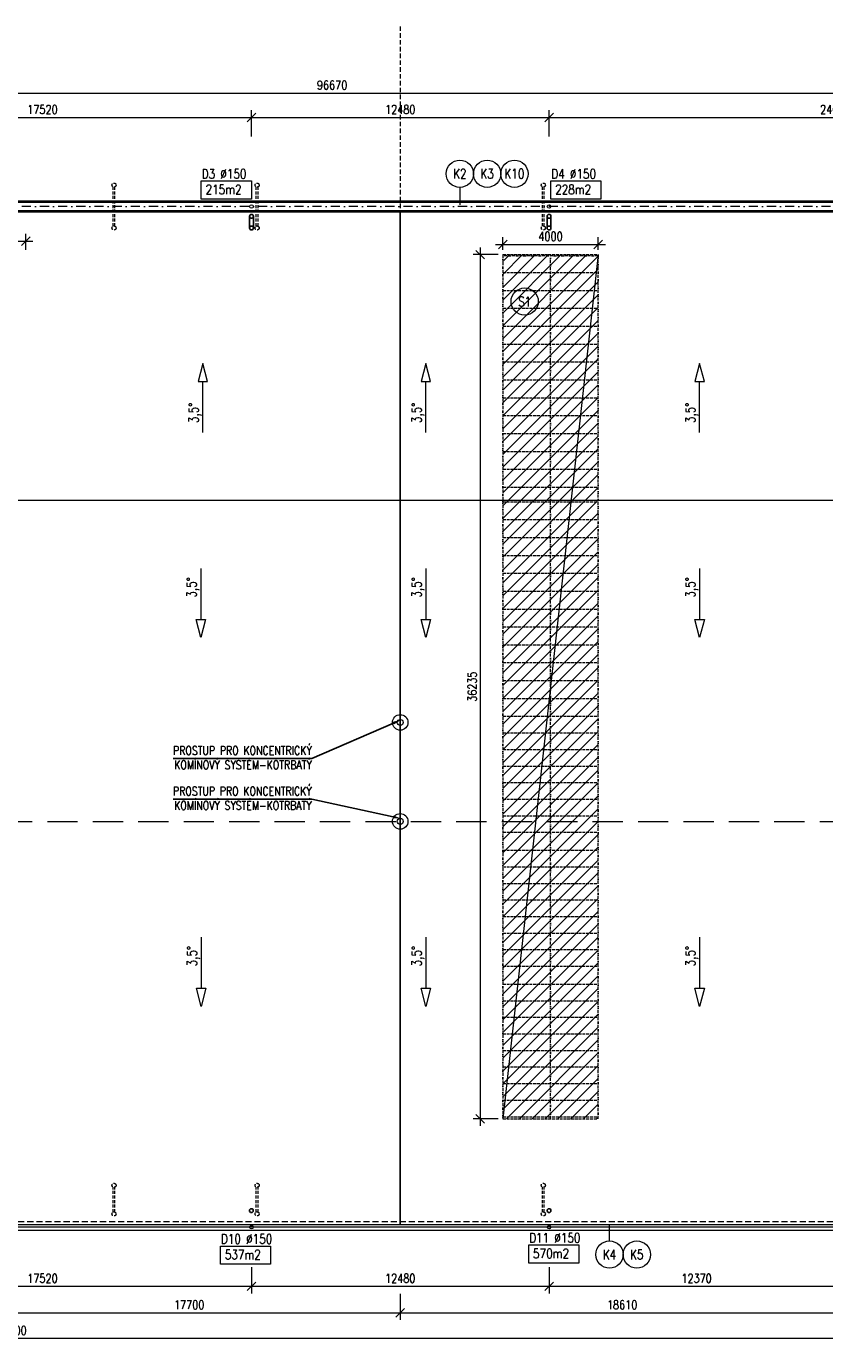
# Model space of a CAD drawing. Header units: millimetres. Extents: x -485339 to 350584, y -1189936 to 0.
# Tile 66 of 256: x -240717 to -207249, y -1147765 to -1092443. Entities that reach past the tile are written whole.
import ezdxf
from ezdxf import colors
from ezdxf.entities.mleader import LeaderData, LeaderLine
from ezdxf.enums import TextEntityAlignment as Align
from ezdxf.math import Vec2, Vec3

# ---------------------------------------------------------------- set-up
doc = ezdxf.new("R2010")
doc.units = ezdxf.units.MM
doc.header["$LTSCALE"] = 10
for name, pattern in [('DASHDOT', [25.4, 12.7, -6.35, 0, -6.35]), ('DASHED', [19.05, 12.7, -6.35]), ('DĚLICÍ2', [15.875, 6.35, -3.175, 0, -3.175, 0, -3.175]), ('ČÁRKOVANÁ', [19.05, 12.7, -6.35]), ('ČÁRKOVANÁ2', [9.525, 6.35, -3.175])]:
    doc.linetypes.add(name, pattern=pattern)
doc.layers.get('Defpoints').update_dxf_attribs({"color": 201})
doc.layers.add('Dešt_svod', color=201, linetype='Continuous')
for name, color, linetype, lineweight in [('N_kóty', 10, 'Continuous', 18), ('N_popis', 10, 'Continuous', 18), ('N_čáry_nad', 10, 'DĚLICÍ2', 18), ('N_čáry_plné', 10, 'Continuous', 18), ('N_čáry_pod', 10, 'ČÁRKOVANÁ', 18), ('N_šrary', 10, 'Continuous', 18), ('St_čáry_pod', 250, 'ČÁRKOVANÁ2', 18)]:
    doc.layers.add(name, color=color, linetype=linetype, lineweight=lineweight)
doc.layers.add('St_plocha_místn', color=140, linetype='Continuous', lineweight=18, plot=False)
doc.styles.get("Standard").update_dxf_attribs({"font": 'simplex.shx', "width": 0.8})
doc.dimstyles.new('stavebníM200', dxfattribs={"dimtxt": 370, "dimasz": 360, "dimexe": 300, "dimexo": 200, "dimgap": 150, "dimtad": 1, "dimdec": 0, "dimrnd": 5, "dimtxsty": 'Standard', "dimblk": 'OBLIQUE', "dimcen": -2.5, "dimdle": 300, "dimclrd": 256, "dimclre": 256, "dimclrt": 256, "dimadec": 4, "dimazin": 0, "dimtfac": 1, "dimtdec": 0, "dimtmove": 2, "dimatfit": 3, "dimldrblk": 'OBLIQUE', "dimfxl": 800, "dimfxlon": 1, "dimlwd": -1, "dimlwe": -1, "dimarcsym": 0})

# ---------------------------------------------------------------- blocks, each defined once
blk = doc.blocks.new('_OBLIQUE')
at = {"color": 0, "linetype": 'ByBlock'}
blk.add_line((-0.5, -0.5), (0.5, 0.5), dxfattribs=at)
blk = doc.blocks.new('*D7446')
at = {"layer": 'Defpoints', "color": 0}
for p in [(-242743, -1144267), (-225043, -1144387), (-225043, -1146388)]:
    blk.add_point(p, dxfattribs=at)
at = {"layer": 'N_kóty'}
for p, q in [((-242743, -1145588), (-242743, -1146688)), ((-225043, -1145588), (-225043, -1146688)), ((-243043, -1146388), (-224743, -1146388))]:
    blk.add_line(p, q, dxfattribs=at)
at = {"layer": 'N_kóty', "linetype": 'ByBlock', "xscale": 360, "yscale": 360, "zscale": 360, "rotation": 180}
blk.add_blockref('_OBLIQUE', (-242743, -1146388), dxfattribs=at)
at = {"layer": 'N_kóty', "linetype": 'ByBlock', "xscale": 360, "yscale": 360, "zscale": 360}
blk.add_blockref('_OBLIQUE', (-225043, -1146388), dxfattribs=at)
at = {"layer": 'N_kóty', "ltscale": 2, "insert": (-233893, -1146053), "char_height": 370, "attachment_point": 5}
blk.add_mtext('17700', dxfattribs=at)
blk = doc.blocks.new('*D7447')
at = {"layer": 'Defpoints', "color": 0}
for p in [(-225043, -1144387), (-206433, -1144827), (-206433, -1146388)]:
    blk.add_point(p, dxfattribs=at)
at = {"layer": 'N_kóty'}
for p, q in [((-225043, -1145588), (-225043, -1146688)), ((-206433, -1145588), (-206433, -1146688)), ((-225343, -1146388), (-206133, -1146388))]:
    blk.add_line(p, q, dxfattribs=at)
at = {"layer": 'N_kóty', "linetype": 'ByBlock', "xscale": 360, "yscale": 360, "zscale": 360, "rotation": 180}
blk.add_blockref('_OBLIQUE', (-225043, -1146388), dxfattribs=at)
at = {"layer": 'N_kóty', "linetype": 'ByBlock', "xscale": 360, "yscale": 360, "zscale": 360}
blk.add_blockref('_OBLIQUE', (-206433, -1146388), dxfattribs=at)
at = {"layer": 'N_kóty', "ltscale": 2, "insert": (-215738, -1146053), "char_height": 370, "attachment_point": 5}
blk.add_mtext('18610', dxfattribs=at)
blk = doc.blocks.new('*D7448')
at = {"layer": 'Defpoints', "color": 0}
for p in [(-276233, -1144387), (-206433, -1144827), (-276233, -1147465)]:
    blk.add_point(p, dxfattribs=at)
at = {"layer": 'N_kóty'}
for p, q in [((-276233, -1146665), (-276233, -1147765)), ((-206433, -1146665), (-206433, -1147765)), ((-206133, -1147465), (-276533, -1147465))]:
    blk.add_line(p, q, dxfattribs=at)
at = {"layer": 'N_kóty', "linetype": 'ByBlock', "xscale": 360, "yscale": 360, "zscale": 360, "rotation": 180}
blk.add_blockref('_OBLIQUE', (-276233, -1147465), dxfattribs=at)
at = {"layer": 'N_kóty', "linetype": 'ByBlock', "xscale": 360, "yscale": 360, "zscale": 360}
blk.add_blockref('_OBLIQUE', (-206433, -1147465), dxfattribs=at)
at = {"layer": 'N_kóty', "ltscale": 2, "insert": (-241334, -1147130), "char_height": 370, "attachment_point": 5}
blk.add_mtext('69800', dxfattribs=at)
blk = doc.blocks.new('*D7451')
at = {"layer": 'Defpoints', "color": 0}
for p in [(-248803, -1142186), (-231283, -1142106), (-231283, -1145279)]:
    blk.add_point(p, dxfattribs=at)
at = {"layer": 'N_kóty'}
for p, q in [((-248803, -1144479), (-248803, -1145579)), ((-231283, -1144479), (-231283, -1145579)), ((-249103, -1145279), (-230983, -1145279))]:
    blk.add_line(p, q, dxfattribs=at)
at = {"layer": 'N_kóty', "linetype": 'ByBlock', "xscale": 360, "yscale": 360, "zscale": 360, "rotation": 180}
blk.add_blockref('_OBLIQUE', (-248803, -1145279), dxfattribs=at)
at = {"layer": 'N_kóty', "linetype": 'ByBlock', "xscale": 360, "yscale": 360, "zscale": 360}
blk.add_blockref('_OBLIQUE', (-231283, -1145279), dxfattribs=at)
at = {"layer": 'N_kóty', "ltscale": 2, "insert": (-240043, -1144944), "char_height": 370, "attachment_point": 5}
blk.add_mtext('17520', dxfattribs=at)
blk = doc.blocks.new('*D7452')
at = {"layer": 'Defpoints', "color": 0}
for p in [(-231283, -1142106), (-218803, -1142106), (-218803, -1145279)]:
    blk.add_point(p, dxfattribs=at)
at = {"layer": 'N_kóty'}
for p, q in [((-231283, -1144479), (-231283, -1145579)), ((-218803, -1144479), (-218803, -1145579)), ((-231583, -1145279), (-218503, -1145279))]:
    blk.add_line(p, q, dxfattribs=at)
at = {"layer": 'N_kóty', "linetype": 'ByBlock', "xscale": 360, "yscale": 360, "zscale": 360, "rotation": 180}
blk.add_blockref('_OBLIQUE', (-231283, -1145279), dxfattribs=at)
at = {"layer": 'N_kóty', "linetype": 'ByBlock', "xscale": 360, "yscale": 360, "zscale": 360}
blk.add_blockref('_OBLIQUE', (-218803, -1145279), dxfattribs=at)
at = {"layer": 'N_kóty', "ltscale": 2, "insert": (-225043, -1144944), "char_height": 370, "attachment_point": 5}
blk.add_mtext('12480', dxfattribs=at)
blk = doc.blocks.new('*D7453')
at = {"layer": 'Defpoints', "color": 0}
for p in [(-218803, -1142106), (-206433, -1143483), (-206433, -1145279)]:
    blk.add_point(p, dxfattribs=at)
at = {"layer": 'N_kóty'}
for p, q in [((-218803, -1144479), (-218803, -1145579)), ((-206433, -1144479), (-206433, -1145579)), ((-219103, -1145279), (-206133, -1145279))]:
    blk.add_line(p, q, dxfattribs=at)
at = {"layer": 'N_kóty', "linetype": 'ByBlock', "xscale": 360, "yscale": 360, "zscale": 360, "rotation": 180}
blk.add_blockref('_OBLIQUE', (-218803, -1145279), dxfattribs=at)
at = {"layer": 'N_kóty', "linetype": 'ByBlock', "xscale": 360, "yscale": 360, "zscale": 360}
blk.add_blockref('_OBLIQUE', (-206433, -1145279), dxfattribs=at)
at = {"layer": 'N_kóty', "ltscale": 2, "insert": (-212618, -1144944), "char_height": 370, "attachment_point": 5}
blk.add_mtext('12370', dxfattribs=at)
blk = doc.blocks.new('*D7459')
at = {"layer": 'Defpoints', "color": 0}
for p in [(-231283, -1096263), (-248803, -1099998), (-231283, -1099998)]:
    blk.add_point(p, dxfattribs=at)
at = {"layer": 'N_kóty'}
for p, q in [((-249103, -1096263), (-230983, -1096263)), ((-248803, -1097063), (-248803, -1095963)), ((-231283, -1097063), (-231283, -1095963))]:
    blk.add_line(p, q, dxfattribs=at)
at = {"layer": 'N_kóty', "linetype": 'ByBlock', "xscale": 360, "yscale": 360, "zscale": 360, "rotation": 180}
blk.add_blockref('_OBLIQUE', (-248803, -1096263), dxfattribs=at)
at = {"layer": 'N_kóty', "linetype": 'ByBlock', "xscale": 360, "yscale": 360, "zscale": 360}
blk.add_blockref('_OBLIQUE', (-231283, -1096263), dxfattribs=at)
at = {"layer": 'N_kóty', "ltscale": 2, "insert": (-240043, -1095928), "char_height": 370, "attachment_point": 5}
blk.add_mtext('17520', dxfattribs=at)
blk = doc.blocks.new('*D7460')
at = {"layer": 'Defpoints', "color": 0}
for p in [(-218803, -1096263), (-231283, -1099998), (-218803, -1099998)]:
    blk.add_point(p, dxfattribs=at)
at = {"layer": 'N_kóty'}
for p, q in [((-231583, -1096263), (-218503, -1096263)), ((-231283, -1097063), (-231283, -1095963)), ((-218803, -1097063), (-218803, -1095963))]:
    blk.add_line(p, q, dxfattribs=at)
at = {"layer": 'N_kóty', "linetype": 'ByBlock', "xscale": 360, "yscale": 360, "zscale": 360, "rotation": 180}
blk.add_blockref('_OBLIQUE', (-231283, -1096263), dxfattribs=at)
at = {"layer": 'N_kóty', "linetype": 'ByBlock', "xscale": 360, "yscale": 360, "zscale": 360}
blk.add_blockref('_OBLIQUE', (-218803, -1096263), dxfattribs=at)
at = {"layer": 'N_kóty', "ltscale": 2, "insert": (-225043, -1095928), "char_height": 370, "attachment_point": 5}
blk.add_mtext('12480', dxfattribs=at)
blk = doc.blocks.new('*D7461')
at = {"layer": 'Defpoints', "color": 0}
for p in [(-194803, -1096263), (-218803, -1099998), (-194803, -1099998)]:
    blk.add_point(p, dxfattribs=at)
at = {"layer": 'N_kóty'}
for p, q in [((-219103, -1096263), (-194503, -1096263)), ((-218803, -1097063), (-218803, -1095963)), ((-194803, -1097063), (-194803, -1095963))]:
    blk.add_line(p, q, dxfattribs=at)
at = {"layer": 'N_kóty', "linetype": 'ByBlock', "xscale": 360, "yscale": 360, "zscale": 360, "rotation": 180}
blk.add_blockref('_OBLIQUE', (-218803, -1096263), dxfattribs=at)
at = {"layer": 'N_kóty', "linetype": 'ByBlock', "xscale": 360, "yscale": 360, "zscale": 360}
blk.add_blockref('_OBLIQUE', (-194803, -1096263), dxfattribs=at)
at = {"layer": 'N_kóty', "ltscale": 2, "insert": (-206803, -1095928), "char_height": 370, "attachment_point": 5}
blk.add_mtext('24000', dxfattribs=at)
blk = doc.blocks.new('*D7464')
at = {"layer": 'Defpoints', "color": 0}
for p in [(-179563, -1095241), (-276233, -1096898), (-179563, -1096898)]:
    blk.add_point(p, dxfattribs=at)
at = {"layer": 'N_kóty'}
for p, q in [((-276533, -1095241), (-179263, -1095241)), ((-276233, -1096041), (-276233, -1094941)), ((-179563, -1096041), (-179563, -1094941))]:
    blk.add_line(p, q, dxfattribs=at)
at = {"layer": 'N_kóty', "linetype": 'ByBlock', "xscale": 360, "yscale": 360, "zscale": 360, "rotation": 180}
blk.add_blockref('_OBLIQUE', (-276233, -1095241), dxfattribs=at)
at = {"layer": 'N_kóty', "linetype": 'ByBlock', "xscale": 360, "yscale": 360, "zscale": 360}
blk.add_blockref('_OBLIQUE', (-179563, -1095241), dxfattribs=at)
at = {"layer": 'N_kóty', "ltscale": 2, "insert": (-227898, -1094906), "char_height": 370, "attachment_point": 5}
blk.add_mtext('96670', dxfattribs=at)
blk = doc.blocks.new('*D7476')
at = {"layer": 'Defpoints', "color": 0}
for p in [(-206433, -1142683), (-278398, -1143483), (-206433, -1143483)]:
    blk.add_point(p, dxfattribs=at)
at = {"layer": 'N_kóty'}
for p, q in [((-278398, -1142383), (-278398, -1143783)), ((-277598, -1142683), (-278698, -1142683)), ((-277598, -1143483), (-278698, -1143483))]:
    blk.add_line(p, q, dxfattribs=at)
at = {"layer": 'N_kóty', "linetype": 'ByBlock', "xscale": 360, "yscale": 360, "zscale": 360}
for p, rotation in [((-278398, -1142683), 90), ((-278398, -1143483), 270)]:
    blk.add_blockref('_OBLIQUE', p, dxfattribs=dict(at, rotation=rotation))
at = {"layer": 'N_kóty', "ltscale": 2, "insert": (-278091, -1143750), "char_height": 370, "attachment_point": 5, "rotation": 90}
blk.add_mtext('800', dxfattribs=at)
blk = doc.blocks.new('*D7477')
at = {"layer": 'Defpoints', "color": 0}
for p in [(-207371, -1142683), (-279336, -1143123), (-207371, -1143123)]:
    blk.add_point(p, dxfattribs=at)
at = {"layer": 'N_kóty'}
for p, q in [((-279336, -1142383), (-279336, -1143423)), ((-278536, -1142683), (-279636, -1142683)), ((-278536, -1143123), (-279636, -1143123))]:
    blk.add_line(p, q, dxfattribs=at)
at = {"layer": 'N_kóty', "linetype": 'ByBlock', "xscale": 360, "yscale": 360, "zscale": 360}
for p, rotation in [((-279336, -1142683), 90), ((-279336, -1143123), 270)]:
    blk.add_blockref('_OBLIQUE', p, dxfattribs=dict(at, rotation=rotation))
at = {"layer": 'N_kóty', "ltscale": 2, "insert": (-279029, -1143750), "char_height": 370, "attachment_point": 5, "rotation": 90}
blk.add_mtext('440', dxfattribs=at)
blk = doc.blocks.new('G$CF626FB6D')
at = {"layer": 'N_čáry_nad', "linetype": 'ByBlock', "ltscale": 2}
for p, q in [((-4050, 0), (-4050, -36237.5)), ((-50, -36237.5), (-50, 0)), ((-50, -55), (-4050, -55)), ((-4050, -20055), (-50, -20055)), ((-4050, -20750), (-50, -20750)), ((-4050, -21445), (-50, -21445)), ((-4050, -22140), (-50, -22140)), ((-4050, -22835), (-50, -22835)), ((-4050, -23530), (-50, -23530)), ((-4050, -24225), (-50, -24225)), ((-4050, -25670), (-50, -25670)), ((-4050, -26365), (-50, -26365)), ((-4050, -27060), (-50, -27060)), ((-4050, -27755), (-50, -27755)), ((-4050, -28450), (-50, -28450)), ((-4050, -29145), (-50, -29145)), ((-4050, -29840), (-50, -29840)), ((-4050, -31285), (-50, -31285)), ((-4050, -31980), (-50, -31980)), ((-4050, -32675), (-50, -32675)), ((-4050, -33370), (-50, -33370)), ((-4050, -34065), (-50, -34065)), ((-4050, -34760), (-50, -34760)), ((-4050, -35455), (-50, -35455)), ((-4050, -36150), (-50, -36150))]:
    blk.add_line(p, q, dxfattribs=at)
for points in [[(-4050, 0), (-50, 0)], [(-2050, -36237.5), (-2050, -55)], [(-4050, -750), (-50, -750)], [(-4050, -1500), (-50, -1500)], [(-4050, -2250), (-50, -2250)], [(-4050, -3000), (-50, -3000)], [(-4050, -3750), (-50, -3750)], [(-4050, -4500), (-50, -4500)], [(-4050, -5250), (-50, -5250)], [(-4050, -6000), (-50, -6000)], [(-4050, -6750), (-50, -6750)], [(-4050, -7500), (-50, -7500)], [(-4050, -8250), (-50, -8250)], [(-4050, -9000), (-50, -9000)], [(-4050, -9750), (-50, -9750)], [(-4050, -10360), (-50, -10360)], [(-4050, -11110), (-50, -11110)], [(-4050, -11860), (-50, -11860)], [(-4050, -12610), (-50, -12610)], [(-4050, -13360), (-50, -13360)], [(-4050, -14110), (-50, -14110)], [(-4050, -14860), (-50, -14860)], [(-4050, -15610), (-50, -15610)], [(-4050, -16360), (-50, -16360)], [(-4050, -17110), (-50, -17110)], [(-4050, -17860), (-50, -17860)], [(-4050, -18610), (-50, -18610)], [(-4050, -19360), (-50, -19360)], [(-4050, -24975), (-50, -24975)], [(-4050, -30590), (-50, -30590)], [(-4050, -36237.5), (-50, -36237.5)]]:
    blk.add_lwpolyline(points, dxfattribs=at)
blk = doc.blocks.new('*D8668')
at = {"layer": 'Defpoints', "color": 0}
for p in [(-240742, -1101447), (-244742, -1102015), (-240742, -1102015)]:
    blk.add_point(p, dxfattribs=at)
at = {"layer": 'N_kóty', "ltscale": 2}
for p, q in [((-245042, -1101447), (-240442, -1101447)), ((-244742, -1101815), (-244742, -1101147)), ((-240742, -1101815), (-240742, -1101147))]:
    blk.add_line(p, q, dxfattribs=at)
at = {"layer": 'N_kóty', "linetype": 'ByBlock', "xscale": 360, "yscale": 360, "zscale": 360, "rotation": 180}
blk.add_blockref('_OBLIQUE', (-244742, -1101447), dxfattribs=at)
at = {"layer": 'N_kóty', "linetype": 'ByBlock', "xscale": 360, "yscale": 360, "zscale": 360}
blk.add_blockref('_OBLIQUE', (-240742, -1101447), dxfattribs=at)
at = {"layer": 'N_kóty', "ltscale": 2, "insert": (-242742, -1101112), "char_height": 370, "attachment_point": 5}
blk.add_mtext('4000', dxfattribs=at)
blk = doc.blocks.new('*D8670')
at = {"layer": 'Defpoints', "color": 0}
for p in [(-220742, -1102015), (-216742, -1101585), (-216742, -1102015)]:
    blk.add_point(p, dxfattribs=at)
at = {"layer": 'N_kóty', "ltscale": 2}
for p, q in [((-220742, -1101815), (-220742, -1101285)), ((-216742, -1101815), (-216742, -1101285)), ((-221042, -1101585), (-216442, -1101585))]:
    blk.add_line(p, q, dxfattribs=at)
at = {"layer": 'N_kóty', "linetype": 'ByBlock', "xscale": 360, "yscale": 360, "zscale": 360, "rotation": 180}
blk.add_blockref('_OBLIQUE', (-220742, -1101585), dxfattribs=at)
at = {"layer": 'N_kóty', "linetype": 'ByBlock', "xscale": 360, "yscale": 360, "zscale": 360}
blk.add_blockref('_OBLIQUE', (-216742, -1101585), dxfattribs=at)
at = {"layer": 'N_kóty', "ltscale": 2, "insert": (-218742, -1101250), "char_height": 370, "attachment_point": 5}
blk.add_mtext('4000', dxfattribs=at)
blk = doc.blocks.new('*D8671')
at = {"layer": 'Defpoints', "color": 0}
for p in [(-220742, -1102015), (-221688, -1138253), (-220742, -1138253)]:
    blk.add_point(p, dxfattribs=at)
at = {"layer": 'N_kóty', "ltscale": 2}
for p, q in [((-220942, -1102015), (-221988, -1102015)), ((-221688, -1101715), (-221688, -1138553)), ((-220942, -1138253), (-221988, -1138253))]:
    blk.add_line(p, q, dxfattribs=at)
at = {"layer": 'N_kóty', "linetype": 'ByBlock', "xscale": 360, "yscale": 360, "zscale": 360}
for p, rotation in [((-221688, -1102015), 90), ((-221688, -1138253), 270)]:
    blk.add_blockref('_OBLIQUE', p, dxfattribs=dict(at, rotation=rotation))
at = {"layer": 'N_kóty', "ltscale": 2, "insert": (-222023, -1120134), "char_height": 370, "attachment_point": 5, "rotation": 90}
blk.add_mtext('36235', dxfattribs=at)

msp = doc.modelspace()

# ---------------------------------------------------------------- hatches: boundary and pattern name
at = {"layer": 'N_šrary', "linetype": 'DASHED'}
h = msp.add_hatch(dxfattribs=at)
h.set_pattern_fill('ANSI31', color=256, scale=120)
h.set_pattern_definition([(45, (-75876.9, -507532.73), (-269.40768, 269.40768), [])])
h.paths.add_polyline_path([(-220742, -1138252.9), (-216742, -1138252.9), (-216742, -1102015.4), (-220742, -1102015.4)])

# ---------------------------------------------------------------- linework, layer by layer
at = {"layer": 'Dešt_svod'}
for points in [[(-231361.7, -1100406.5), (-231361.7, -1100897.9)], [(-231201.7, -1100406.5), (-231201.7, -1100897.9)], [(-218883.8, -1100406.5), (-218883.8, -1100897.9)], [(-218723.8, -1100406.5), (-218723.8, -1100897.9)]]:
    msp.add_lwpolyline(points, dxfattribs=at)
for centre in [(-231281.7, -1100406.5), (-218803.8, -1100406.5), (-231281.7, -1100897.9), (-218803.8, -1100897.9), (-231282.7, -1142105.7), (-218802.8, -1142105.7)]:
    msp.add_circle(centre, 80, dxfattribs=at)
at = {"layer": 'N_kóty'}
for centre in [(-231282.7, -1142797.2), (-218802.8, -1142797.2)]:
    msp.add_circle(centre, 75, dxfattribs=at)
at = {"layer": 'N_popis'}
for points in [[(-233383.6, -1098925), (-231284, -1098925), (-231284, -1099685.8), (-233383.6, -1099685.8)], [(-218726.5, -1098925.9), (-216626.9, -1098925.9), (-216626.9, -1099686.7), (-218726.5, -1099686.7)], [(-233316.5, -1106578), (-233515.7, -1107336.1), (-233117.2, -1107336.1)], [(-223969.7, -1106578), (-224168.9, -1107336.1), (-223770.5, -1107336.1)], [(-212489.8, -1106578), (-212689, -1107336.1), (-212290.6, -1107336.1)], [(-233403.1, -1118075.9), (-233602.4, -1117317.8), (-233203.9, -1117317.8)], [(-223969.7, -1118075.9), (-224168.9, -1117317.8), (-223770.5, -1117317.8)], [(-212489.8, -1118075.9), (-212689, -1117317.8), (-212290.6, -1117317.8)], [(-233385.8, -1133540.2), (-233585.1, -1132782.1), (-233186.6, -1132782.1)], [(-223969.7, -1133540.2), (-224168.9, -1132782.1), (-223770.5, -1132782.1)], [(-212489.8, -1133540.2), (-212689, -1132782.1), (-212290.6, -1132782.1)], [(-232576.4, -1143591.3), (-230476.8, -1143591.3), (-230476.8, -1144352.1), (-232576.4, -1144352.1)], [(-219655.7, -1143544.3), (-217556.1, -1143544.3), (-217556.1, -1144305.2), (-219655.7, -1144305.2)]]:
    msp.add_lwpolyline(points, close=True, dxfattribs=at)
for points in [[(-222542.3, -1099193.3), (-222542.3, -1099929)], [(-216742, -1102015.4), (-220742, -1138252.9)], [(-233316.5, -1109476.5), (-233316.5, -1107336.1)], [(-223969.7, -1109476.5), (-223969.7, -1107336.1)], [(-212489.8, -1109476.5), (-212489.8, -1107336.1)], [(-233403.1, -1115177.4), (-233403.1, -1117317.8)], [(-223969.7, -1115177.4), (-223969.7, -1117317.8)], [(-212489.8, -1115177.4), (-212489.8, -1117317.8)], [(-233385.8, -1130641.8), (-233385.8, -1132782.1)], [(-223969.7, -1130641.8), (-223969.7, -1132782.1)], [(-212489.8, -1130641.8), (-212489.8, -1132782.1)], [(-216268.5, -1143376.4), (-216268.5, -1142682.9)]]:
    msp.add_lwpolyline(points, dxfattribs=at)
for centre in [(-222542.3, -1098621.5), (-221398.6, -1098621.5), (-220254.9, -1098621.5), (-219825, -1103983.4), (-216268.5, -1143948.2), (-215124.8, -1143948.2)]:
    msp.add_circle(centre, 571.9, dxfattribs=at)
at = {"layer": 'N_čáry_nad', "linetype": 'DASHDOT', "ltscale": 3}
msp.add_lwpolyline([(-178801, -1099997.9), (-277652.3, -1099997.9)], dxfattribs=at)
at = {"layer": 'N_čáry_plné'}
for points in [[(-179563, -1099772.9), (-276112.7, -1099772.9)], [(-179563, -1099822.9), (-276112.7, -1099822.9)], [(-179563, -1100172.9), (-276112.7, -1100172.9)], [(-179563, -1100222.9), (-276112.7, -1100222.9)], [(-220595.3, -1112326.9), (-240692, -1112326.9)], [(-196792, -1112326.9), (-216495.3, -1112326.9)], [(-276032.7, -1142782.9), (-206432.7, -1142782.9)], [(-276032.7, -1142922.9), (-206432.7, -1142922.9)]]:
    msp.add_lwpolyline(points, dxfattribs=at)
for centre in [(-231282.7, -1099997.9), (-218802.8, -1099997.9)]:
    msp.add_circle(centre, 75, dxfattribs=at)
at = {"layer": 'N_čáry_plné', "lineweight": 18}
for centre, radius in [((-225042.7, -1121631.5), 325), ((-225042.7, -1121631.5), 125), ((-225042.7, -1125782.9), 325), ((-225042.7, -1125782.9), 125)]:
    msp.add_circle(centre, radius, dxfattribs=at)
at = {"layer": 'N_čáry_pod', "ltscale": 10}
msp.add_lwpolyline([(-276032.7, -1125782.9), (-206232.7, -1125782.9)], dxfattribs=at)
at = {"layer": 'N_čáry_pod', "ltscale": 2}
for points in [[(-276232.7, -1142682.9), (-206432.7, -1142682.9)], [(-276112.7, -1142562.9), (-206432.7, -1142562.9)]]:
    msp.add_lwpolyline(points, dxfattribs=at)
at = {"layer": 'St_plocha_místn'}
for points in [[(-225042.7, -1112326.9), (-242742, -1112326.9), (-242742, -1100222.9), (-225042.7, -1100222.9)], [(-206232.7, -1112326.9), (-225042.7, -1112326.9), (-225042.7, -1100222.9), (-206232.7, -1100222.9)], [(-242742, -1142682.9), (-225042.7, -1142682.9), (-225042.7, -1112326.9), (-242742, -1112326.9)], [(-225042.7, -1142682.9), (-206232.7, -1142682.9), (-206232.7, -1112326.9), (-225042.7, -1112326.9)]]:
    msp.add_lwpolyline(points, close=True, dxfattribs=at)
at = {"layer": 'St_čáry_pod', "color": 150, "ltscale": 3}
msp.add_lwpolyline([(-225042.7, -1092443.2), (-225042.7, -1142682.9)], dxfattribs=at)
at = {"layer": 'St_čáry_pod', "lineweight": 18, "ltscale": 2}
for points in [[(-237082.7, -1100822.9), (-237082.7, -1099172.9)], [(-237002.7, -1100822.9), (-237002.7, -1099172.9)], [(-231082.7, -1100822.9), (-231082.7, -1099172.9)], [(-231002.7, -1100822.9), (-231002.7, -1099172.9)], [(-219082.7, -1100822.9), (-219082.7, -1099172.9)], [(-219002.7, -1100822.9), (-219002.7, -1099172.9)], [(-237082.7, -1142167.9), (-237082.7, -1141117.9)], [(-237002.7, -1142167.9), (-237002.7, -1141117.9)], [(-231082.7, -1142167.9), (-231082.7, -1141117.9)], [(-231002.7, -1142167.9), (-231002.7, -1141117.9)], [(-219082.7, -1142167.9), (-219082.7, -1141117.9)], [(-219002.7, -1142167.9), (-219002.7, -1141117.9)]]:
    msp.add_lwpolyline(points, dxfattribs=at)
at = {"layer": 'St_čáry_pod', "ltscale": 2}
for centre in [(-237042.7, -1099097.9), (-231042.7, -1099097.9), (-219042.7, -1099097.9), (-237042.7, -1100897.9), (-231042.7, -1100897.9), (-219042.7, -1100897.9), (-237042.7, -1141042.9), (-231042.7, -1141042.9), (-219042.7, -1141042.9), (-237042.7, -1142242.9), (-231042.7, -1142242.9), (-219042.7, -1142242.9)]:
    msp.add_circle(centre, 85, dxfattribs=at)

# ---------------------------------------------------------------- block references
at = {"layer": 'N_čáry_nad', "lineweight": 18}
msp.add_blockref('G$CF626FB6D', (-216692, -1102015.4), dxfattribs=at)

# ---------------------------------------------------------------- texts
at = {"layer": 'N_popis', "width": 0.8}
for s, p in [('D3 %%c150', (-233366.5, -1098827.4)), ('D4 %%c150', (-218709.4, -1098828.3)), ('215m2', (-233202.8, -1099482.3)), ('228m2', (-218545.7, -1099483.2)), ('D10 %%c150', (-232559.3, -1143493.7)), ('D11 %%c150', (-219638.7, -1143446.7)), ('537m2', (-232395.6, -1144148.6)), ('570m2', (-219474.9, -1144101.7))]:
    msp.add_text(s, height=400, dxfattribs=at).set_placement(p)
for s, p in [('K2', (-222542.3, -1098621.5)), ('K3', (-221398.6, -1098621.5)), ('K10', (-220254.9, -1098621.5)), ('S1', (-219825, -1103983.4)), ('K4', (-216268.5, -1143948.2)), ('K5', (-215124.8, -1143948.2))]:
    msp.add_text(s, height=400, dxfattribs=at).set_placement(p, align=Align.MIDDLE_CENTER)
for p in [(-233501.5, -1109080.1), (-224154.7, -1109080.1), (-212674.8, -1109080.1), (-233588.2, -1116396.7), (-224154.7, -1116396.7), (-212674.8, -1116396.7), (-233570.8, -1131861), (-224154.7, -1131861), (-212674.8, -1131861)]:
    msp.add_text('3,5°', height=400, rotation=90, dxfattribs=at).set_placement(p)

# ---------------------------------------------------------------- dimensions: what is measured, and where the dimension line sits
at = {"layer": 'N_kóty'}
for base, p1, p2, picture, middle in [((-179563, -1095241.2), (-276232.7, -1096897.9), (-179563, -1096897.9), '*D7464', (-227897.9, -1094906.2)), ((-231282.7, -1096262.6), (-248802.8, -1099997.9), (-231282.7, -1099997.9), '*D7459', (-240042.7, -1095927.6)), ((-218802.8, -1096262.6), (-231282.7, -1099997.9), (-218802.8, -1099997.9), '*D7460', (-225042.7, -1095927.6)), ((-194802.8, -1096262.6), (-218802.8, -1099997.9), (-194802.8, -1099997.9), '*D7461', (-206802.8, -1095927.6)), ((-231282.7, -1145279.5), (-248802.8, -1142185.7), (-231282.7, -1142105.7), '*D7451', (-240042.7, -1144944.5)), ((-218802.8, -1145279.5), (-231282.7, -1142105.7), (-218802.8, -1142105.7), '*D7452', (-225042.7, -1144944.5)), ((-206432.7, -1145279.5), (-218802.8, -1142105.7), (-206432.7, -1143482.9), '*D7453', (-212617.8, -1144944.5)), ((-225042.7, -1146388.4), (-242743, -1144267.1), (-225042.7, -1144387.1), '*D7446', (-233892.9, -1146053.4)), ((-206432.7, -1146388.4), (-225042.7, -1144387.1), (-206432.7, -1144827.1), '*D7447', (-215737.7, -1146053.4))]:
    dim = msp.add_linear_dim(base=base, p1=p1, p2=p2, dimstyle='stavebníM200', dxfattribs=at)
    dim.commit()
    dim.dimension.update_dxf_attribs({"geometry": picture, "text_midpoint": middle})
at = {"layer": 'N_kóty', "ltscale": 2}
for base, p1, p2, picture, middle in [((-240742, -1101447), (-244742, -1102015.4), (-240742, -1102015.4), '*D8668', (-242742, -1101112)), ((-216742, -1101584.8), (-220742, -1102015.4), (-216742, -1102015.4), '*D8670', (-218742, -1101249.8))]:
    dim = msp.add_linear_dim(base=base, p1=p1, p2=p2, dimstyle='stavebníM200', dxfattribs=at)
    dim.commit()
    dim.dimension.update_dxf_attribs({"geometry": picture, "text_midpoint": middle})
dim = msp.add_linear_dim(base=(-221688.174805, -1138252.8970747), p1=(-220742.0260534, -1102015.3970747), p2=(-220742.0260534, -1138252.8970747), angle=90, dimstyle='stavebníM200', dxfattribs=at)
dim.commit()
dim.dimension.update_dxf_attribs({"geometry": '*D8671', "text_midpoint": (-222023.174805, -1120134.1470747)})
at = {"layer": 'N_kóty'}
for base, p1, p2, picture, middle in [((-279335.7, -1143122.9), (-207370.8, -1142682.9), (-207370.8, -1143122.9), '*D7477', (-279029.2, -1143750.5)), ((-278397.7, -1143482.9), (-206432.7, -1142682.9), (-206432.7, -1143482.9), '*D7476', (-278091.1, -1143750.5))]:
    dim = msp.add_linear_dim(base=base, p1=p1, p2=p2, angle=90, dimstyle='stavebníM200', dxfattribs=at)
    dim.commit()
    dim.dimension.update_dxf_attribs({"geometry": picture, "text_midpoint": middle, "dimtype": 160})
dim = msp.add_linear_dim(base=(-276232.7, -1147465.5), p1=(-206432.7, -1144827.1), p2=(-276232.7, -1144387.1), dimstyle='stavebníM200', dxfattribs=at)
dim.commit()
dim.dimension.update_dxf_attribs({"geometry": '*D7448', "text_midpoint": (-241333.7, -1147130.5), "dimtype": 160})

# ---------------------------------------------------------------- leaders
at = {"layer": 'N_popis'}
ml = msp.add_multileader_mtext('Standard', dxfattribs=at)
ml.set_content('{\\A1;\\C256;PROSTUP PRO KONCENTRICKÝ \\PKOMÍNOVÝ SYSTÉM-KOTRBATÝ}')
ml.set_leader_properties()
ml.build(insert=Vec2(0, 0))
ml.multileader.update_dxf_attribs({"text_left_attachment_type": 6, "text_right_attachment_type": 6, "arrow_head_size": 360})
ctx = ml.context
ctx.base_point, ctx.char_height, ctx.arrow_head_size, ctx.plane_origin = Vec3(-235395.1, -1123145.5), 360, 360, Vec3(-222735.2, -1121924)
ctx.left_attachment, ctx.right_attachment, ctx.text_align_type = 6, 6, 2
notes = []
notes.append((ctx, [(0, (1, 1, 0), (-228745.4, -1123145.5), (-1, 0), 8, [(0, [(-224993.8, -1121516.4)], 0, [])])]))
ctx.mtext.insert, ctx.mtext.alignment, ctx.mtext.flow_direction = Vec3(-228755.4, -1122631.2), 3, 5
ml = msp.add_multileader_mtext('Standard', dxfattribs=at)
ml.set_content('{\\A1;\\C256;PROSTUP PRO KONCENTRICKÝ \\PKOMÍNOVÝ SYSTÉM-KOTRBATÝ}')
ml.set_leader_properties()
ml.build(insert=Vec2(0, 0))
ml.multileader.update_dxf_attribs({"text_left_attachment_type": 6, "text_right_attachment_type": 6, "arrow_head_size": 360})
ctx = ml.context
ctx.base_point, ctx.char_height, ctx.arrow_head_size, ctx.plane_origin = Vec3(-235397, -1124846.9), 360, 360, Vec3(-222735.2, -1123625.4)
ctx.left_attachment, ctx.right_attachment, ctx.text_align_type = 6, 6, 2
notes.append((ctx, [(0, (1, 1, 0), (-228747.3, -1124846.9), (-1, 0), 8, [(0, [(-224993.8, -1125667.9)], 0, [])])]))
ctx.mtext.insert, ctx.mtext.alignment, ctx.mtext.flow_direction = Vec3(-228757.3, -1124332.6), 3, 5
for ctx, leaders in notes:
    for number, flags, end, landing, length, lines in leaders:
        leader = LeaderData()
        leader.index, (leader.has_last_leader_line, leader.has_dogleg_vector, leader.attachment_direction) = number, flags
        leader.last_leader_point, leader.dogleg_vector, leader.dogleg_length = Vec3(end), Vec3(landing), length
        for number, points, colour, breaks in lines:
            line = LeaderLine()
            line.index, line.vertices, line.color, line.breaks = number, Vec3.list(points), colors.encode_raw_color(colour), breaks
            leader.lines.append(line)
        ctx.leaders.append(leader)

doc.saveas('drawing.dxf')
